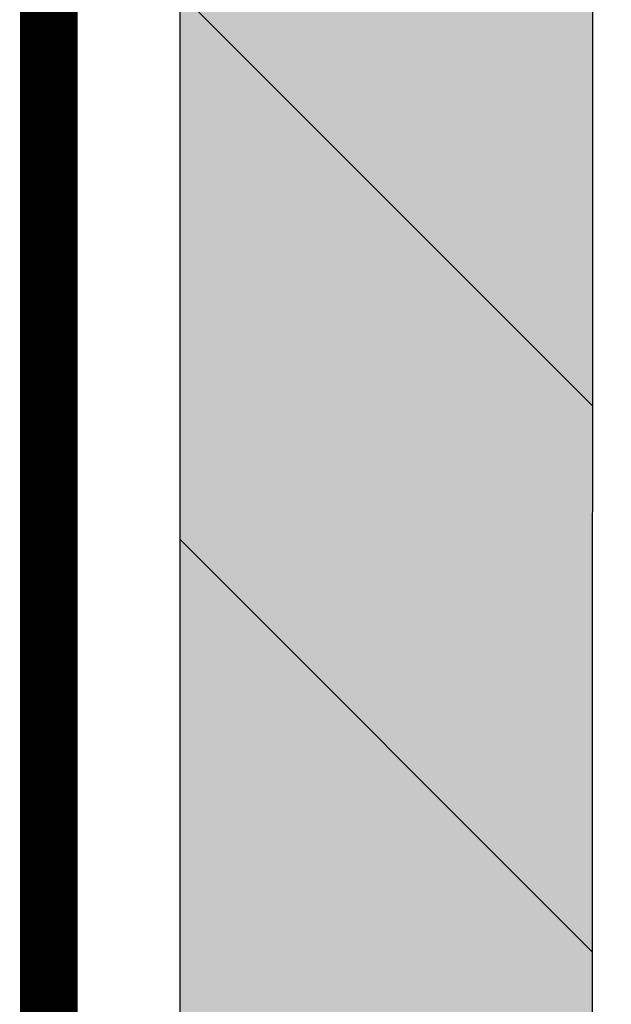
# Model space of a CAD drawing. Header units: millimetres. Extents: x 20872 to 297961, y -293704 to 213007.
# Tile 144 of 256: x 73156 to 73463, y -14692 to -14182. Entities that reach past the tile are written whole.
import ezdxf
from ezdxf.xclip import XClip

# ---------------------------------------------------------------- set-up
doc = ezdxf.new("R2010")
doc.units = ezdxf.units.MM
doc.header["$LTSCALE"] = 100
doc.header["$XCLIPFRAME"] = 2
doc.linetypes.add('ACAD_ISO10W100', pattern=[18, 12, -3, 0, -3])
for name, color, linetype in [('A--L20--_bovenbouw', 3, 'Continuous'), ('A--L65--_beveiligingsinstallaties', 8, 'Continuous'), ('XREFS', 9, 'Continuous')]:
    doc.layers.add(name, color=color, linetype=linetype)

# ---------------------------------------------------------------- blocks, each defined once
blk = doc.blocks.new('2016-01-28 101 1e verdieping bestaand')
at = {"layer": 'A--L20--_bovenbouw', "linetype": 'Continuous', "lineweight": -3}
blk.add_hatch(color=249, dxfattribs=at).paths.add_polyline_path([(73454.61, 11072.3), (73454.62, 12836.3), (73240.62, 13050.3), (73240.61, 11072.3)], flags=0)
h = blk.add_hatch(dxfattribs=at)
h.set_pattern_fill('_U', color=1, scale=200, angle=134.9995, style=0, pattern_type=0)
h.set_pattern_definition([(135, (73454.6, 11072.3), (-141.423, -141.42), [])])
h.paths.add_polyline_path([(73454.61, 11072.3), (73454.62, 12836.3), (73240.62, 13050.3), (73240.61, 11072.3)], flags=0)
at = {"layer": 'A--L20--_bovenbouw', "color": 3, "linetype": 'Continuous', "lineweight": -3}
for p, q in [((73240.62, 13050.3), (73240.61, 11072.3)), ((73454.61, 11072.3), (73454.62, 12836.3))]:
    blk.add_line(p, q, dxfattribs=at)
at = {"layer": 'A--L65--_beveiligingsinstallaties', "color": 1, "linetype": 'ACAD_ISO10W100', "ltscale": 0.3, "true_color": 0xf50004, "const_width": 30}
blk.add_lwpolyline([(75134.76, 13101.85), (73172.48, 13102.06), (73172.63, 10897.79), (74833.09, 10919.1)], dxfattribs=at)

msp = doc.modelspace()

# ---------------------------------------------------------------- block references
at = {"layer": 'XREFS', "color": 31, "true_color": 0xdec496}
ref = msp.add_blockref('2016-01-28 101 1e verdieping bestaand', (-1, -25920.2), dxfattribs=at)
XClip(ref).set_block_clipping_path([(116767.0762143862, 29769.3836009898), (164491.5066313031, 13442.9004429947), (179861.0762143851, 13442.9004429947), (179861.0762143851, -11696.8579780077), (20873.0762143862, -11696.8579780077), (20873.0762143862, 82263.1420219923), (116767.0762143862, 82263.1420219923)])

doc.saveas('drawing.dxf')
